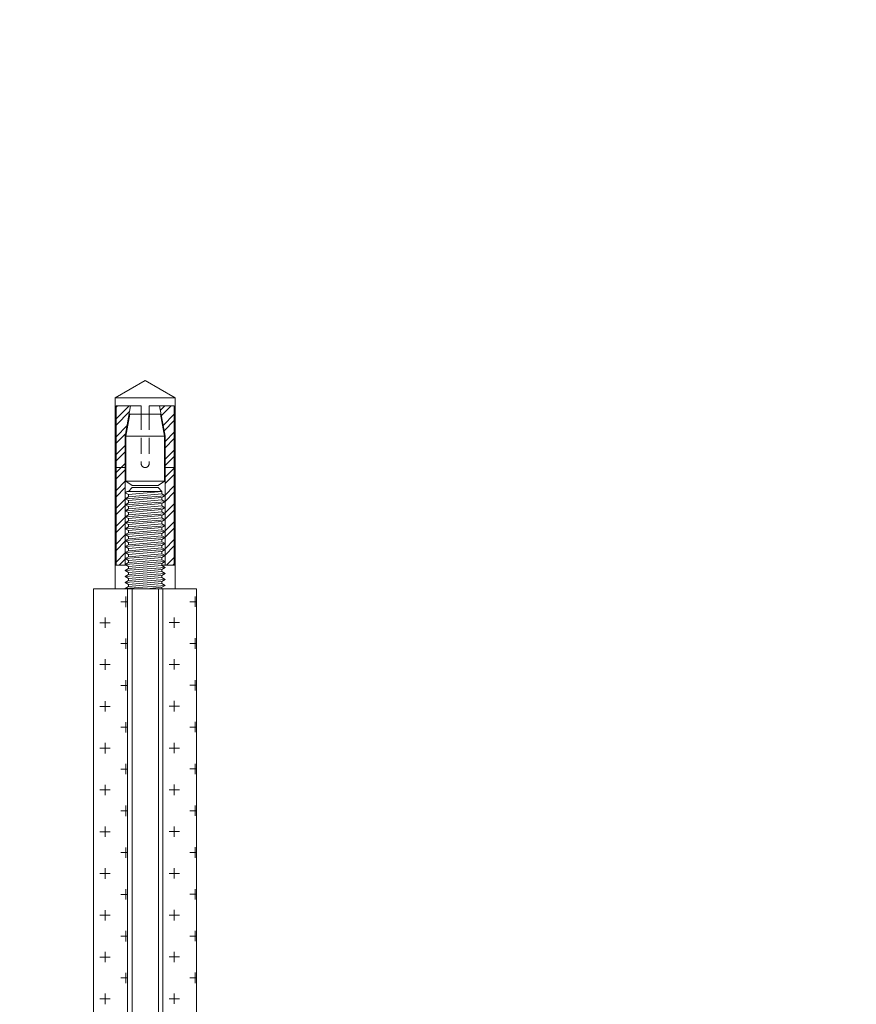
# Model space of a CAD drawing. Header units: millimetres. Extents: x 2030 to 93988, y -10431 to 40770.
# Tile 5 of 54: x 33931 to 36803, y -3377 to 5. Entities that reach past the tile are written whole.
import ezdxf

# ---------------------------------------------------------------- set-up
doc = ezdxf.new("R2010")
doc.units = ezdxf.units.MM
doc.set_wipeout_variables(frame=1)
doc.linetypes.add('HIDDEN2', pattern=[4.7625, 3.175, -1.5875])
doc.layers.add('Анкеры и саморезы', color=7, linetype='Continuous', lineweight=9, true_color=0x000000)
doc.layers.add('Шпильки', color=7, linetype='Continuous', lineweight=9, true_color=0x000000)

# ---------------------------------------------------------------- blocks, each defined once
blk = doc.blocks.new('*U380')
at = {"layer": 'Анкеры и саморезы', "lineweight": 5, "true_color": 0x939598}
h = blk.add_hatch(dxfattribs=at)
h.set_pattern_fill('STEEL', color=252, scale=0.8)
h.set_pattern_definition([(45, (-16380.2264, 15704.676), (-1.79605122, 1.79605122), []), (45, (-16380.2264, 15705.946), (-1.79605122, 1.79605122), [])])
h.paths.add_polyline_path([(-4, 30.57), (-2.91, 36.7), (-5.84, 36.7), (-5.84, 4.7), (-4, 4.7)])
h.paths.add_polyline_path([(5.84, 36.7), (2.91, 36.7), (4, 30.57), (4, 4.7), (5.84, 4.7)])
at = {"layer": 'Анкеры и саморезы', "color": 252, "lineweight": 5, "true_color": 0x939598}
for p, q in [((6, 38.3), (-6, 38.3)), ((-5.84, 36.7), (-5.84, 4.7)), ((-0.8, 36.7), (-5.84, 36.7)), ((-0.8, 36.7), (-0.8, 35.02)), ((5.84, 36.7), (0.8, 36.7)), ((0.8, 36.7), (0.8, 35.02)), ((5.84, 36.7), (5.84, 4.7)), ((-3.08, 35.02), (3.08, 35.02)), ((-4, 30.57), (-4, 4.7)), ((-3.86, 30.57), (3.86, 30.57)), ((4, 30.57), (4, 4.7)), ((-4, 24.3), (-5.84, 24.3)), ((4, 24.3), (5.84, 24.3)), ((3.86, 21.54), (-3.86, 21.54)), ((-4, 19.24), (-3.61, 19.47)), ((-4, 19.24), (-3.35, 18.87)), ((-4, 18.04), (-3.35, 18.42)), ((-4, 18.04), (-3.35, 17.67)), ((-3.35, 18.42), (-3.35, 18.87)), ((3.35, 19.02), (3.35, 19.47)), ((4, 18.64), (3.35, 19.02)), ((4, 18.64), (3.35, 18.27)), ((3.35, 17.82), (3.35, 18.27)), ((4, 17.44), (3.35, 17.82)), ((-4, 16.84), (-3.35, 17.22)), ((-4, 16.84), (-3.35, 16.47)), ((-4, 15.64), (-3.35, 16.02)), ((-3.35, 17.22), (-3.35, 17.67)), ((-3.35, 16.02), (-3.35, 16.47)), ((4, 17.44), (3.35, 17.07)), ((3.35, 16.62), (3.35, 17.07)), ((4, 16.24), (3.35, 16.62)), ((4, 16.24), (3.35, 15.87)), ((3.35, 15.42), (3.35, 15.87)), ((-4, 15.64), (-3.35, 15.27)), ((-4, 14.44), (-3.35, 14.82)), ((-4, 14.44), (-3.35, 14.07)), ((-3.35, 14.82), (-3.35, 15.27)), ((-3.35, 13.62), (-3.35, 14.07)), ((4, 15.04), (3.35, 15.42)), ((4, 15.04), (3.35, 14.67)), ((3.35, 14.22), (3.35, 14.67)), ((4, 13.84), (3.35, 14.22)), ((4, 13.84), (3.35, 13.47)), ((-4, 13.24), (-3.35, 13.62)), ((-4, 13.24), (-3.35, 12.87)), ((-4, 12.04), (-3.35, 12.42)), ((-4, 12.04), (-3.35, 11.67)), ((-3.35, 12.42), (-3.35, 12.87)), ((3.35, 13.02), (3.35, 13.47)), ((4, 12.64), (3.35, 13.02)), ((4, 12.64), (3.35, 12.27)), ((3.35, 11.82), (3.35, 12.27)), ((-4, 10.84), (-3.35, 11.22)), ((-4, 10.84), (-3.35, 10.47)), ((-4, 9.64), (-3.35, 10.02)), ((-3.35, 11.22), (-3.35, 11.67)), ((-3.35, 10.02), (-3.35, 10.47)), ((4, 11.44), (3.35, 11.82)), ((4, 11.44), (3.35, 11.07)), ((3.35, 10.62), (3.35, 11.07)), ((4, 10.24), (3.35, 10.62)), ((4, 10.24), (3.35, 9.87)), ((-4, 9.64), (-3.35, 9.27)), ((-4, 8.44), (-3.35, 8.82)), ((-4, 8.44), (-3.35, 8.07)), ((-3.35, 8.82), (-3.35, 9.27)), ((-3.35, 7.62), (-3.35, 8.07)), ((3.35, 9.42), (3.35, 9.87)), ((4, 9.04), (3.35, 9.42)), ((4, 9.04), (3.35, 8.67)), ((3.35, 8.22), (3.35, 8.67)), ((4, 7.84), (3.35, 8.22)), ((-4, 7.24), (-3.35, 7.62)), ((-4, 7.24), (-3.35, 6.87)), ((-4, 6.04), (-3.35, 6.42)), ((-4, 6.04), (-3.35, 5.67)), ((-3.35, 6.42), (-3.35, 6.87)), ((4, 7.84), (3.35, 7.47)), ((3.35, 7.02), (3.35, 7.47)), ((4, 6.64), (3.35, 7.02)), ((4, 6.64), (3.35, 6.27)), ((3.35, 5.82), (3.35, 6.27)), ((-3.76, 4.7), (-6, 4.7)), ((-4, 4.84), (-3.35, 5.22)), ((-4, 4.84), (-3.35, 4.47)), ((-4, 3.64), (-3.35, 4.02)), ((-3.35, 5.22), (-3.35, 5.67)), ((-3.35, 4.02), (-3.35, 4.47)), ((4, 5.44), (3.35, 5.82)), ((4, 5.44), (3.35, 5.07)), ((3.35, 4.62), (3.35, 5.07)), ((6, 4.7), (3.35, 4.7)), ((4, 4.24), (3.35, 4.62)), ((4, 4.24), (3.35, 3.87)), ((-4, 3.64), (-3.35, 3.27)), ((-4, 2.44), (-3.35, 2.82)), ((-4, 2.44), (-3.35, 2.07)), ((-3.35, 2.82), (-3.35, 3.27)), ((-3.35, 1.62), (-3.35, 2.07)), ((3.35, 3.42), (3.35, 3.87)), ((4, 3.04), (3.35, 3.42)), ((4, 3.04), (3.35, 2.67)), ((3.35, 2.22), (3.35, 2.67)), ((4, 1.84), (3.35, 2.22)), ((-4, 1.24), (-3.35, 1.62)), ((-4, 1.24), (-3.35, 0.87)), ((-4, 0.04), (-3.35, 0.42)), ((-4, 0.04), (-3.93, 0)), ((-3.35, 0.42), (-3.35, 0.87)), ((4, 1.84), (3.35, 1.47)), ((3.35, 1.02), (3.35, 1.47)), ((4, 0.64), (3.35, 1.02)), ((4, 0.64), (3.35, 0.27)), ((3.35, 0), (3.35, 0.27))]:
    blk.add_line(p, q, dxfattribs=at)
at = {"layer": 'Анкеры и саморезы', "color": 252, "lineweight": 5, "true_color": 0x939598, "extrusion": (1.22461e-16, 5.99869e-32, -1)}
for p, q in [((-4, 30.57), (-2.91, 36.7)), ((2.91, 36.7), (4, 30.57)), ((-3.86, 30.57), (-3.08, 35.02)), ((3.08, 35.02), (3.86, 30.57)), ((-3.86, 21.54), (-3.86, 30.57)), ((3.86, 30.57), (3.86, 21.54)), ((-2.61, 20.7), (-3.86, 21.54)), ((2.61, 20.31), (-2.61, 20.31)), ((3.86, 21.54), (2.61, 20.7))]:
    blk.add_line(p, q, dxfattribs=at)
at = {"layer": 'Анкеры и саморезы', "color": 252, "linetype": 'HIDDEN2', "lineweight": 5, "true_color": 0x939598}
for p, q in [((-0.8, 35.02), (-0.8, 25.1)), ((0.8, 35.02), (0.8, 25.1))]:
    blk.add_line(p, q, dxfattribs=at)
at = {"layer": 'Анкеры и саморезы', "color": 252, "lineweight": 5, "true_color": 0x939598, "extrusion": (1.22461e-16, -5.99869e-32, -1)}
for p, q in [((-2.61, 20.31), (-3.35, 19.47)), ((2.61, 20.7), (-2.61, 20.7)), ((3.35, 19.47), (2.61, 20.31)), ((3.35, 19.47), (-3.61, 19.47))]:
    blk.add_line(p, q, dxfattribs=at)
at = {"layer": 'Анкеры и саморезы', "color": 252, "lineweight": 5, "true_color": 0x939598, "extrusion": (-1.22461e-16, 4.49903e-32, -1)}
for p, q in [((4, 18.64), (-4, 18.04)), ((3.35, 19.47), (-3.35, 18.87)), ((3.35, 19.47), (-3.35, 18.87)), ((3.35, 19.02), (-3.35, 18.42)), ((3.35, 18.27), (-3.35, 17.67)), ((3.35, 17.82), (-3.35, 17.22)), ((4, 17.44), (-4, 16.84)), ((4, 16.24), (-4, 15.64)), ((3.35, 17.07), (-3.35, 16.47)), ((3.35, 16.62), (-3.35, 16.02)), ((3.35, 15.87), (-3.35, 15.27)), ((4, 15.04), (-4, 14.44)), ((4, 13.84), (-4, 13.24)), ((3.35, 15.42), (-3.35, 14.82)), ((3.35, 14.67), (-3.35, 14.07)), ((3.35, 14.22), (-3.35, 13.62)), ((4, 12.64), (-4, 12.04)), ((3.35, 13.47), (-3.35, 12.87)), ((3.35, 13.02), (-3.35, 12.42)), ((3.35, 12.27), (-3.35, 11.67)), ((4, 11.44), (-4, 10.84)), ((4, 10.24), (-4, 9.64)), ((3.35, 11.82), (-3.35, 11.22)), ((3.35, 11.07), (-3.35, 10.47)), ((3.35, 11.07), (-3.35, 10.47)), ((3.35, 10.62), (-3.35, 10.02)), ((4, 9.04), (-4, 8.44)), ((3.35, 9.87), (-3.35, 9.27)), ((3.35, 9.87), (-3.35, 9.27)), ((3.35, 9.42), (-3.35, 8.82)), ((3.35, 8.67), (-3.35, 8.07)), ((3.35, 8.22), (-3.35, 7.62)), ((4, 7.84), (-4, 7.24)), ((4, 6.64), (-4, 6.04)), ((3.35, 7.47), (-3.35, 6.87)), ((3.35, 7.02), (-3.35, 6.42)), ((3.35, 6.27), (-3.35, 5.67)), ((4, 5.44), (-4, 4.84)), ((4, 4.24), (-4, 3.64)), ((3.35, 5.82), (-3.35, 5.22)), ((3.35, 5.07), (-3.35, 4.47)), ((3.35, 4.62), (-3.35, 4.02)), ((4, 3.04), (-4, 2.44)), ((3.35, 3.87), (-3.35, 3.27)), ((3.35, 3.42), (-3.35, 2.82)), ((3.35, 2.67), (-3.35, 2.07)), ((3.35, 2.22), (-3.35, 1.62)), ((4, 1.84), (-4, 1.24)), ((4, 0.64), (-4, 0.04)), ((3.35, 1.47), (-3.35, 0.87)), ((3.35, 1.47), (-3.35, 0.87)), ((3.35, 1.02), (-3.35, 0.42)), ((3.35, 0.27), (0.36, 0)), ((3.35, 0.27), (0.36, 0))]:
    blk.add_line(p, q, dxfattribs=at)
at = {"layer": 'Анкеры и саморезы', "color": 252, "lineweight": 5, "ltscale": 5, "true_color": 0x939598}
blk.add_line((6, 0), (-6, 0), dxfattribs=at)
at = {"layer": 'Анкеры и саморезы', "color": 252, "lineweight": 5, "true_color": 0x939598}
blk.add_lwpolyline([(-6, 0), (-6, 38.3), (0, 41.77), (6, 38.3), (6, 0)], dxfattribs=at)
at = {"layer": 'Анкеры и саморезы', "color": 252, "linetype": 'HIDDEN2', "lineweight": 5, "true_color": 0x939598}
blk.add_arc((0, 25.1), 0.8, 180, 0, dxfattribs=at)
blk = doc.blocks.new('*U383')
blk.add_wipeout([(-340.43, 4), (-340.43, -4), (0, -4), (0, 4)])
at = {"linetype": 'HIDDEN2', "ltscale": 100}
for p, q in [((-335.1, 5.03), (-334.25, 3.85)), ((-328.3, 5.03), (-329.15, 3.85)), ((-335.1, 2.66), (-334.25, 3.85)), ((-334.25, 3.85), (-329.15, 3.85)), ((-328.3, 2.66), (-329.15, 3.85)), ((-335.1, -2.66), (-334.25, -3.85)), ((-335.1, -5.03), (-334.25, -3.85)), ((-334.25, -3.85), (-329.15, -3.85)), ((-328.3, -2.66), (-329.15, -3.85)), ((-328.3, -5.03), (-329.15, -3.85))]:
    blk.add_line(p, q, dxfattribs=at)
at = {"linetype": 'HIDDEN2', "ltscale": 40}
for p, q in [((-339.43, 4), (-340.43, 3)), ((-340.43, -3), (-340.43, 3)), ((-335.1, 3), (-340.43, 3)), ((-335.1, 4), (-339.43, 4)), ((-339.43, -4), (-339.43, 4)), ((-340.43, -3), (-335.1, -3)), ((-339.43, -4), (-340.43, -3)), ((-339.43, -4), (-335.1, -4))]:
    blk.add_line(p, q, dxfattribs=at)
at = {"ltscale": 40}
for p, q in [((0, 4), (-325.63, 4)), ((0, 3), (-325.63, 3)), ((-325.63, -3), (0, -3)), ((0, -4), (-325.63, -4))]:
    blk.add_line(p, q, dxfattribs=at)
at = {"ltscale": 100}
blk.add_line((0, -4), (0, 4), dxfattribs=at)
at = {"linetype": 'HIDDEN2', "ltscale": 100}
for points in [[(-328.3, -11.7), (-328.3, 11.7), (-325.63, 11.7), (-325.63, -11.7)], [(-328.3, 5.91), (-329.15, 7.1), (-334.25, 7.1), (-335.1, 5.91), (-335.1, -5.91), (-334.25, -7.1), (-329.15, -7.1), (-328.3, -5.91)]]:
    blk.add_lwpolyline(points, close=True, dxfattribs=at)

msp = doc.modelspace()

# ---------------------------------------------------------------- block references
at = {"layer": 'Анкеры и саморезы', "xscale": 17.11317489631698, "yscale": 17.11317489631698, "zscale": 17.11317489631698}
msp.add_blockref('*U380', (34361.887, -1949.326), dxfattribs=at)

# ---------------------------------------------------------------- next in the draw order: block references
at = {"layer": 'Шпильки', "xscale": 15.09993523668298, "yscale": 15.09993523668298, "zscale": 15.09993523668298, "rotation": 90}
msp.add_blockref('*U383', (34362.068, -1949.326), dxfattribs=at)

# ---------------------------------------------------------------- next in the draw order: hatches: boundary and pattern name
at = {"layer": 'Шпильки'}
h = msp.add_hatch(dxfattribs=at)
h.set_pattern_fill('CROSS', color=102, scale=11.300158)
h.set_pattern_definition([(0, (-522548.48, -280694.97), (71.756001, 71.756001), [35.878, -107.634002]), (90, (-522530.54, -280712.91), (-71.756001, 71.756001), [35.878, -107.634002])])
h.paths.add_polyline_path([(34184.899, -6866.354), (34301.138, -6866.354), (34301.138, -1949.673), (34184.898, -1949.673)])
h = msp.add_hatch(dxfattribs=at)
h.set_pattern_fill('CROSS', color=102, scale=11.300158)
h.set_pattern_definition([(0, (-522310.98, -280694.55), (71.756001, 71.756001), [35.878, -107.634002]), (90, (-522293.04, -280712.49), (-71.756001, 71.756001), [35.878, -107.634002])])
h.paths.add_polyline_path([(34422.395, -6866.354), (34538.635, -6866.354), (34538.707, -1949.772), (34422.467, -1949.772)])

# ---------------------------------------------------------------- next in the draw order: linework, layer by layer
at = {"layer": 'Шпильки', "color": 102, "ltscale": 4}
for points in [[(34184.898, -1949.673), (34301.138, -1949.673), (34301.138, -6866.354), (34184.899, -6866.354)], [(34422.467, -1949.772), (34538.707, -1949.772), (34538.635, -6866.354), (34422.395, -6866.354)]]:
    msp.add_lwpolyline(points, close=True, dxfattribs=at)

doc.saveas('drawing.dxf')
